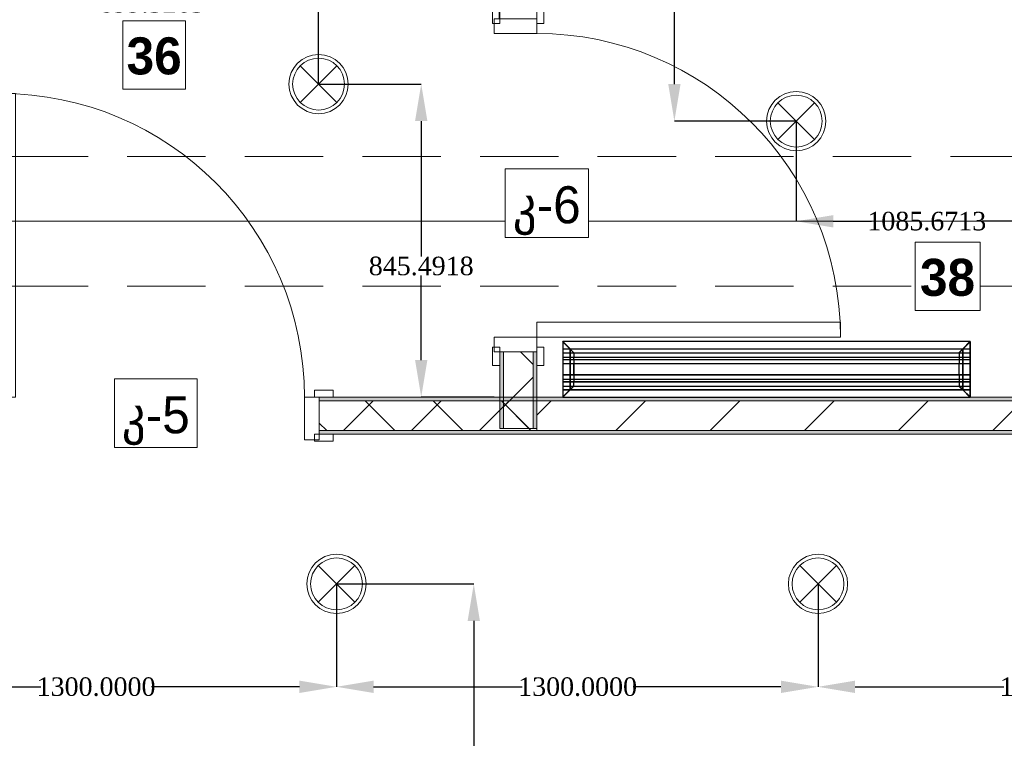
# Model space of a CAD drawing. Header units: inches. Extents: x -78787 to 29484, y -9517 to 23232.
# Tile 132 of 256: x -3149 to -491, y 4247 to 6188. Entities that reach past the tile are written whole.
import ezdxf
from ezdxf import colors
from ezdxf.entities.mleader import LeaderData, LeaderLine
from ezdxf.enums import TextEntityAlignment as Align
from ezdxf.math import Vec2, Vec3

# ---------------------------------------------------------------- set-up
doc = ezdxf.new("R2010")
doc.units = ezdxf.units.IN
doc.header["$MEASUREMENT"] = 0
doc.set_wipeout_variables(frame=1)
doc.linetypes.add('Dot & Dashed', pattern=[670.277762, 317.5, -176.388889, 0, -176.388874])
doc.linetypes.add('Hidden', pattern=[317.5, 211.666667, -105.833333])
for name, color, linetype in [('- განათება', 7, 'Continuous'), ('- მექანიკური ნაწილი', 7, 'Continuous'), ('Edges', 7, 'Continuous'), ('New_Structural - Bearing', 7, 'Continuous'), ('Structural - Bearing', 7, 'Continuous'), ('Structural - Grid', 7, 'Continuous')]:
    doc.layers.add(name, color=color, linetype=linetype)
for name, color, linetype, lineweight in [('New_Annotation - Text_Pen_No__20', 1, 'Continuous', 0), ('New_Archicad Doors_Pen_No__1', 7, 'Continuous', 13), ('New_Structural - Bearing_Pen_No__1', 7, 'Continuous', 13)]:
    doc.layers.add(name, color=color, linetype=linetype, lineweight=lineweight)
for name, color, linetype, lineweight, true_color in [('New_Interior - Lamp_Pen_No__77', 7, 'Continuous', 20, 0xffeb28), ('Structural - Bearing_Pen_No__102', 7, 'Continuous', 13, 0xcccccc), ('Structural - Grid_Pen_No__81', 7, 'Continuous', 20, 0x6a6a6a)]:
    doc.layers.add(name, color=color, linetype=linetype, lineweight=lineweight, true_color=true_color)
doc.styles.add('GENERATED_STYLE_2', font='txt')
doc.styles.add('GENERATED_STYLE_3', font='txt')
doc.styles.get("Standard").update_dxf_attribs({"font": 'arial.ttf'})
doc.dimstyles.get("Standard").update_dxf_attribs({"dimtxt": 0.18, "dimasz": 0.18, "dimexe": 0.18, "dimexo": 0.0625, "dimgap": 0.09, "dimtad": 0, "dimtih": 1, "dimtoh": 1, "dimdec": 4, "dimzin": 0, "dimdsep": 46, "dimtxsty": 'Standard', "dimcen": 0.09, "dimadec": 0, "dimazin": 0, "dimtfac": 1, "dimtdec": 4, "dimtofl": 0, "dimtmove": 0, "dimatfit": 3, "dimfxl": 1, "dimtolj": 1, "dimtzin": 0, "dimarcsym": 0})
pattern_1 = [(45, (0, 0), (-91.92388, 91.92388), []), (135, (0, 0), (91.92388, 91.92388), [])]

# ---------------------------------------------------------------- blocks, each defined once
blk = doc.blocks.new('Door_4')
at = {"layer": 'New_Archicad Doors_Pen_No__1', "color": 7, "linetype": 'Continuous', "lineweight": 13}
for p, q in [((370, 0), (370, 820)), ((370, 820), (410, 820)), ((410, 820), (410, 0)), ((-487, 0), (-487, 19)), ((-487, 19), (-437, 19)), ((-437, 0), (-487, 0)), ((-450, 0), (-487, 0)), ((-450, 0), (-487, 0)), ((-410, 0), (-450, 0)), ((-450, 0), (-450, -115)), ((-450, 0), (-450, -10)), ((-450, 0), (-450, -10)), ((-437, 19), (-437, 0)), ((-410, -115), (-410, 0)), ((410, 0), (370, 0)), ((450, 0), (410, 0)), ((410, 0), (410, -115)), ((437, 19), (487, 19)), ((437, 0), (437, 19)), ((487, 0), (437, 0)), ((450, -115), (450, 0)), ((450, 0), (450, -10)), ((450, 0), (450, -10)), ((450, 0), (487, 0)), ((450, 0), (487, 0)), ((487, 19), (487, 0)), ((-450, -10), (-450, -90)), ((-450, -10), (-450, -90)), ((450, -10), (450, -90)), ((450, -10), (450, -90)), ((-487, -119), (-487, -100)), ((-487, -100), (-437, -100)), ((-450, -100), (-487, -100)), ((-450, -100), (-487, -100)), ((-450, -90), (-450, -100)), ((-450, -90), (-450, -100)), ((-437, -100), (-437, -119)), ((437, -100), (487, -100)), ((437, -119), (437, -100)), ((450, -90), (450, -100)), ((450, -90), (450, -100)), ((450, -100), (487, -100)), ((450, -100), (487, -100)), ((487, -100), (487, -119)), ((-437, -119), (-487, -119)), ((-450, -115), (-410, -115)), ((410, -115), (450, -115)), ((487, -119), (437, -119))]:
    blk.add_line(p, q, dxfattribs=at)
blk.add_arc((410, 0), 820, 90, 180, dxfattribs=at)
blk = doc.blocks.new('Wall_64', base_point=(-27193.3, 26103.2))
at = {"layer": 'New_Structural - Bearing', "linetype": 'Continuous', "lineweight": 0, "true_color": 0x727272}
for points in [[(-27193.3, 26103.2), (-27183.3, 26103.2), (-27183.3, 26310.3), (-27193.3, 26310.3)], [(-27103.3, 26310.3), (-27103.3, 26103.2), (-27093.3, 26103.2), (-27093.3, 26310.3)]]:
    blk.add_hatch(color=8, dxfattribs=at).paths.add_polyline_path(points)
at = {"layer": 'New_Structural - Bearing', "linetype": 'Continuous', "lineweight": 0, "true_color": 0x000000}
h = blk.add_hatch(dxfattribs=at)
h.set_pattern_fill('CONCRETE_BLOCK', color=18, style=0, pattern_type=2)
h.set_pattern_definition(pattern_1)
h.paths.add_polyline_path([(-27183.3, 26310.3), (-27183.3, 26103.2), (-27103.3, 26103.2), (-27103.3, 26310.3)])
at = {"layer": 'New_Structural - Bearing_Pen_No__1', "color": 7, "linetype": 'Continuous', "lineweight": 13}
for p, q in [((-27193.3, 26310.3), (-27193.3, 26273.3)), ((-27183.3, 26310.3), (-27193.3, 26310.3)), ((-27183.3, 26310.3), (-27183.3, 26103.2)), ((-27103.3, 26310.3), (-27183.3, 26310.3)), ((-27103.3, 26103.2), (-27103.3, 26310.3)), ((-27093.3, 26310.3), (-27103.3, 26310.3)), ((-27093.3, 26310.3), (-27093.3, 26273.3))]:
    blk.add_line(p, q, dxfattribs=at)
at = {"layer": 'New_Structural - Bearing_Pen_No__1', "color": 7, "linetype": 'Continuous', "lineweight": 13, "flags": 128}
for points in [[(-27193.3, 26310.3), (-27193.3, 26103.2)], [(-27093.3, 26103.2), (-27093.3, 26310.3)], [(-27193.3, 26103.2), (-27093.3, 26103.2)]]:
    blk.add_lwpolyline(points, dxfattribs=at)
at = {"layer": 'New_Archicad Doors_Pen_No__1', "color": 7, "linetype": 'Continuous', "lineweight": 13, "zscale": 1000, "rotation": 270}
blk.add_blockref('Door_4', (-27093.3, 26760.3), dxfattribs=at)
blk = doc.blocks.new('Wall_89', base_point=(-27093.3, 26088.1))
at = {"layer": 'New_Structural - Bearing', "linetype": 'Continuous', "lineweight": 0, "true_color": 0x727272}
for points in [[(-29183.8, 26188.1), (-29183.8, 26178.1), (-28580.3, 26178.1), (-28580.3, 26188.1)], [(-27680.3, 26178.1), (-27093.3, 26178.1), (-27093.3, 26188.1), (-27680.3, 26188.1)], [(-28580.3, 26098.1), (-29183.8, 26098.1), (-29183.8, 26088.1), (-28580.3, 26088.1)], [(-27680.3, 26098.1), (-27680.3, 26088.1), (-27093.3, 26088.1), (-27093.3, 26098.1)]]:
    blk.add_hatch(color=8, dxfattribs=at).paths.add_polyline_path(points)
at = {"layer": 'New_Structural - Bearing', "linetype": 'Continuous', "lineweight": 0, "true_color": 0x000000}
h = blk.add_hatch(dxfattribs=at)
h.set_pattern_fill('CONCRETE_BLOCK', color=18, style=0, pattern_type=2)
h.set_pattern_definition(pattern_1)
h.paths.add_polyline_path([(-29183.8, 26098.1), (-28580.3, 26098.1), (-28580.3, 26178.1), (-29183.8, 26178.1)])
h = blk.add_hatch(dxfattribs=at)
h.set_pattern_fill('CONCRETE_BLOCK', color=18, style=0, pattern_type=2)
h.set_pattern_definition(pattern_1)
h.paths.add_polyline_path([(-27680.3, 26098.1), (-27093.3, 26098.1), (-27093.3, 26178.1), (-27680.3, 26178.1)])
at = {"layer": 'New_Structural - Bearing_Pen_No__1', "color": 7, "linetype": 'Continuous', "lineweight": 13}
for p, q in [((-28580.3, 26188.1), (-28617.3, 26188.1)), ((-28580.3, 26188.1), (-28580.3, 26178.1)), ((-27680.3, 26188.1), (-27643.3, 26188.1)), ((-27680.3, 26188.1), (-27680.3, 26178.1)), ((-28580.3, 26178.1), (-29183.8, 26178.1)), ((-28580.3, 26178.1), (-28580.3, 26098.1)), ((-27093.3, 26178.1), (-27680.3, 26178.1)), ((-27680.3, 26178.1), (-27680.3, 26098.1)), ((-29183.8, 26098.1), (-28580.3, 26098.1)), ((-28580.3, 26088.1), (-28617.3, 26088.1)), ((-28580.3, 26098.1), (-28580.3, 26088.1)), ((-27680.3, 26098.1), (-27093.3, 26098.1)), ((-27680.3, 26098.1), (-27680.3, 26088.1)), ((-27680.3, 26088.1), (-27643.3, 26088.1))]:
    blk.add_line(p, q, dxfattribs=at)
at = {"layer": 'New_Structural - Bearing_Pen_No__1', "color": 7, "linetype": 'Continuous', "lineweight": 13, "flags": 128}
for points in [[(-28580.3, 26188.1), (-29183.8, 26188.1)], [(-29183.8, 26188.1), (-29183.8, 26088.1)], [(-27093.3, 26188.1), (-27680.3, 26188.1)], [(-27093.3, 26098.1), (-27093.3, 26178.1)], [(-29033.8, 26088.1), (-28580.3, 26088.1)], [(-27680.3, 26088.1), (-27093.3, 26088.1)]]:
    blk.add_lwpolyline(points, dxfattribs=at)
at = {"layer": 'New_Archicad Doors_Pen_No__1', "color": 7, "linetype": 'Continuous', "lineweight": 13, "xscale": -1, "zscale": 1000}
blk.add_blockref('Door_4', (-28130.3, 26188.1), dxfattribs=at)
blk = doc.blocks.new('Wall_91', base_point=(-24083.8, 26088.1))
at = {"layer": 'New_Structural - Bearing', "linetype": 'Continuous', "lineweight": 0, "true_color": 0xaeaeae}
for points in [[(-24083.8, 26188.1), (-27093.3, 26188.1), (-27093.3, 26178.1), (-24083.8, 26178.1)], [(-27093.3, 26088.1), (-24083.8, 26088.1), (-24083.8, 26098.1), (-27093.3, 26098.1)]]:
    blk.add_hatch(color=253, dxfattribs=at).paths.add_polyline_path(points)
at = {"layer": 'New_Structural - Bearing', "linetype": 'Continuous', "lineweight": 0, "true_color": 0x000000}
h = blk.add_hatch(dxfattribs=at)
h.set_pattern_fill('MASONRY_BLOCK', color=18, style=0, pattern_type=2)
h.set_pattern_definition([(45, (0, 0), (-127.2792, 127.2792), [])])
h.paths.add_polyline_path([(-27093.3, 26098.1), (-24083.8, 26098.1), (-24083.8, 26178.1), (-27093.3, 26178.1)])
at = {"layer": 'New_Structural - Bearing_Pen_No__1', "color": 7, "linetype": 'Continuous', "lineweight": 13}
for p, q in [((-24083.8, 26178.1), (-27093.3, 26178.1)), ((-27093.3, 26098.1), (-24083.8, 26098.1))]:
    blk.add_line(p, q, dxfattribs=at)
at = {"layer": 'New_Structural - Bearing_Pen_No__1', "color": 7, "linetype": 'Continuous', "lineweight": 13, "flags": 128}
for points in [[(-24083.8, 26188.1), (-27093.3, 26188.1)], [(-27093.3, 26178.1), (-27093.3, 26098.1)], [(-27093.3, 26088.1), (-24083.8, 26088.1)]]:
    blk.add_lwpolyline(points, dxfattribs=at)
blk = doc.blocks.new('Standard grid marker')
at = {"layer": 'Structural - Grid_Pen_No__81', "color": 251, "linetype": 'Continuous', "lineweight": 20, "true_color": 0x6a6a6a}
blk.add_line((1000, 0), (51328.1, 0), dxfattribs=at)
at = {"layer": 'Structural - Grid_Pen_No__81', "color": 251, "lineweight": 20, "true_color": 0x6a6a6a, "style": 'GENERATED_STYLE_2'}
for tag, p in [('AC_MarkerText_1_0', (-100, -144)), ('AC_MarkerText_1_1', (52428.1, -144))]:
    blk.add_attdef(tag, text='', height=100, rotation=180, dxfattribs=at).set_placement(p, align=Align.TOP_CENTER)
blk = doc.blocks.new('Beam_12', base_point=(-47008.8, 26663))
at = {"layer": 'Structural - Bearing_Pen_No__102', "color": 254, "linetype": 'Hidden', "lineweight": 13, "true_color": 0xcccccc}
for p, q in [((-28833.8, 26838), (-23183.8, 26838)), ((-28833.8, 26488), (-23183.8, 26488))]:
    blk.add_line(p, q, dxfattribs=at)
at = {"layer": 'Structural - Bearing_Pen_No__102', "color": 254, "linetype": 'Dot & Dashed', "lineweight": 13, "true_color": 0xcccccc}
blk.add_line((-47008.8, 26663), (991.2, 26663), dxfattribs=at)
blk = doc.blocks.new('lineardiffplan')
blk.add_lwpolyline([(393.1, 274.9), (1492.8, 274.9), (1492.8, 124.4), (393.1, 124.4)], close=True)
at = {"layer": 'Edges'}
for p, q in [((392.8, 274.9), (392.8, 274.6)), ((393.1, 274.9), (392.8, 274.9)), ((422.8, 244.9), (392.8, 274.9)), ((392.8, 274.6), (392.9, 274.5)), ((392.9, 125.2), (392.9, 274.5)), ((412.4, 255), (392.9, 274.5)), ((393.1, 274.9), (393.2, 274.8)), ((393.2, 274.8), (412.7, 255.3)), ((1462.8, 244.9), (1492.8, 274.9)), ((1472.9, 255.3), (1492.4, 274.8)), ((1473.2, 254.9), (1492.8, 274.5)), ((1492.4, 274.8), (1492.5, 274.9)), ((1492.8, 274.9), (1492.5, 274.9)), ((1492.8, 274.5), (1492.8, 274.9)), ((1492.8, 274.5), (1492.8, 274.5)), ((1492.8, 125.4), (1492.8, 274.5)), ((1492.8, 255.3), (392.9, 255.3)), ((392.9, 254.9), (1492.8, 254.9)), ((392.9, 244.9), (1492.8, 244.9)), ((412.4, 144.7), (412.4, 255)), ((412.8, 254.6), (412.4, 255)), ((412.7, 255.3), (413.1, 254.9)), ((412.8, 145.1), (412.8, 254.6)), ((412.8, 254.6), (422.8, 244.6)), ((413.1, 254.9), (423.1, 244.9)), ((422.8, 244.6), (422.8, 244.9)), ((422.8, 244.9), (423.1, 244.9)), ((422.8, 244.6), (422.8, 244.6)), ((422.8, 244.6), (422.8, 233.2)), ((423.1, 244.9), (423.1, 244.9)), ((1472.5, 254.9), (1462.5, 244.9)), ((1462.5, 244.9), (1462.5, 244.9)), ((1462.5, 244.9), (1462.8, 244.9)), ((1462.8, 244.9), (1462.9, 244.6)), ((1462.8, 244.5), (1462.9, 244.6)), ((1462.8, 233.2), (1462.8, 244.5)), ((1462.9, 244.6), (1472.8, 254.5)), ((1472.9, 255.3), (1472.5, 254.9)), ((1472.8, 254.5), (1473.2, 254.9)), ((1472.8, 254.5), (1472.8, 145.3)), ((1473.2, 144.9), (1473.2, 254.9)), ((392.9, 233.2), (1492.8, 233.2)), ((392.9, 233), (1492.8, 233)), ((392.9, 226.8), (1492.8, 226.8)), ((392.9, 226.5), (1492.8, 226.5)), ((392.9, 214.9), (1492.8, 214.9)), ((1492.8, 214.8), (392.9, 214.8)), ((422.4, 214.9), (422.3, 214.9)), ((422.8, 214.9), (422.4, 214.9)), ((422.8, 233), (422.8, 233.2)), ((422.8, 226.8), (422.8, 233)), ((422.8, 226.5), (422.8, 226.8)), ((422.8, 214.9), (422.8, 226.5)), ((422.8, 184.9), (422.8, 214.9)), ((423.2, 214.9), (422.8, 214.9)), ((423.2, 214.8), (422.8, 214.9)), ((423.2, 214.8), (423.2, 214.9)), ((423.2, 214.8), (423.2, 184.9)), ((1462.8, 214.9), (1462.4, 214.9)), ((1462.4, 214.9), (1462.4, 214.8)), ((1462.8, 214.9), (1462.4, 214.8)), ((1462.4, 184.9), (1462.4, 214.8)), ((1462.8, 233), (1462.8, 233.2)), ((1462.8, 226.8), (1462.8, 233)), ((1462.8, 226.5), (1462.8, 226.8)), ((1462.8, 214.9), (1462.8, 226.5)), ((1462.8, 214.9), (1462.8, 184.9)), ((1462.8, 214.9), (1463.2, 214.9)), ((1463.2, 214.9), (1463.3, 214.9)), ((1492.8, 184.9), (392.9, 184.9)), ((392.9, 173.2), (1492.8, 173.2)), ((392.9, 173), (1492.8, 173)), ((392.9, 166.8), (1492.8, 166.8)), ((392.9, 166.5), (1492.8, 166.5)), ((422.4, 184.9), (422.3, 184.9)), ((422.8, 184.9), (422.4, 184.9)), ((422.8, 184.9), (423.2, 184.9)), ((422.8, 173.2), (422.8, 184.9)), ((422.8, 173), (422.8, 173.2)), ((422.8, 173), (422.8, 166.8)), ((422.8, 166.5), (422.8, 166.8)), ((422.8, 155.1), (422.8, 166.5)), ((1462.4, 184.9), (1462.8, 184.9)), ((1462.8, 173.2), (1462.8, 184.9)), ((1463.2, 184.9), (1462.8, 184.9)), ((1462.8, 173), (1462.8, 173.2)), ((1462.8, 166.8), (1462.8, 173)), ((1462.8, 166.5), (1462.8, 166.8)), ((1462.8, 155.3), (1462.8, 166.5)), ((1463.2, 184.9), (1463.3, 184.9)), ((392.8, 124.9), (422.8, 154.9)), ((392.9, 154.9), (1492.8, 154.9)), ((1492.8, 144.9), (392.9, 144.9)), ((392.9, 125.2), (412.4, 144.7)), ((392.9, 144.5), (1492.8, 144.5)), ((412.7, 144.5), (393.2, 124.9)), ((412.8, 145.1), (412.4, 144.7)), ((412.7, 144.5), (413.1, 144.9)), ((412.8, 145.1), (422.8, 155.1)), ((423.1, 154.8), (413.1, 144.9)), ((422.8, 154.9), (422.8, 155.1)), ((422.8, 155.1), (422.8, 155.1)), ((423.1, 154.8), (422.8, 154.9)), ((423.1, 154.8), (423.1, 154.9)), ((1462.5, 154.8), (1462.4, 154.9)), ((1462.8, 154.9), (1462.5, 154.8)), ((1462.5, 154.8), (1472.4, 144.9)), ((1462.9, 155.2), (1462.8, 155.3)), ((1462.9, 155.2), (1462.8, 154.9)), ((1462.8, 154.9), (1492.8, 124.9)), ((1472.8, 145.3), (1462.9, 155.2)), ((1472.4, 144.9), (1472.8, 144.5)), ((1473.2, 144.9), (1472.8, 145.3)), ((1472.8, 144.5), (1492.4, 124.9)), ((1473.2, 144.9), (1492.8, 125.4)), ((392.9, 125.2), (392.8, 125.1)), ((392.8, 125.1), (392.8, 124.9)), ((392.8, 124.9), (393.1, 124.9)), ((393.2, 124.9), (393.1, 124.9)), ((1492.4, 124.9), (1492.8, 124.9)), ((1492.4, 124.9), (1492.4, 124.9)), ((1492.8, 125.3), (1492.8, 125.4)), ((1492.8, 124.9), (1492.8, 125.3))]:
    blk.add_line(p, q, dxfattribs=at)
blk = doc.blocks.new('Recessed Spot')
at = {"layer": 'New_Interior - Lamp_Pen_No__77', "color": 2, "linetype": 'Continuous', "lineweight": 20, "true_color": 0xffeb28}
for q in [(-49.5, 49.5), (49.5, 49.5), (-49.5, -49.5), (49.5, -49.5)]:
    blk.add_line((0, 0), q, dxfattribs=at)
at = {"layer": 'New_Interior - Lamp_Pen_No__77', "color": 2, "linetype": 'Continuous', "lineweight": 20, "true_color": 0xffeb28, "flags": 128}
blk.add_lwpolyline([(80, 0, 1), (-80, 0, 1)], format="xyb", close=True, dxfattribs=at)
at = {"layer": 'New_Interior - Lamp_Pen_No__77', "color": 2, "linetype": 'Continuous', "lineweight": 20, "true_color": 0xffeb28}
blk.add_circle((0, 0), 70, dxfattribs=at)
blk = doc.blocks.new('*D603')
at = {"layer": '- განათება', "color": 0, "lineweight": -2, "transparency": 16777216}
for p, q in [((-3242, 6014), (-3242, 6232.4)), ((-3142, 6232.2), (-2925.9, 6232.2)), ((-2442.5, 6232.2), (-2658.6, 6232.2)), ((-2342.5, 6014), (-2342.5, 6232.4))]:
    blk.add_line(p, q, dxfattribs=at)
at = {"layer": '- განათება', "color": 0, "transparency": 16777216}
for points in [[(-3142, 6248.9), (-3142, 6215.6), (-3242, 6232.2)], [(-2442.5, 6248.9), (-2442.5, 6215.6), (-2342.5, 6232.2)]]:
    blk.add_solid(points, dxfattribs=at)
at = {"layer": 'Defpoints', "color": 0, "transparency": 16777216}
for p in [(-2342.5, 6232.2), (-3242, 6014), (-2342.5, 6014)]:
    blk.add_point(p, dxfattribs=at)
at = {"layer": '- განათება', "color": 0, "transparency": 16777216, "insert": (-2792.3, 6232.2), "char_height": 50, "attachment_point": 5}
blk.add_mtext('\\A1;{\\fSylfaen|b0|i0|c0|p18;899.5263}', dxfattribs=at)
blk = doc.blocks.new('*D604')
at = {"layer": '- განათება', "color": 0, "lineweight": -2, "transparency": 16777216}
for p, q in [((-2342.5, 6394.5), (-2442.5, 6394.5)), ((-2342.5, 6014), (-2342.5, 6394.7)), ((-1953.6, 6394.5), (-2242.5, 6394.5)), ((-1853.6, 6190.8), (-1853.6, 6394.7))]:
    blk.add_line(p, q, dxfattribs=at)
at = {"layer": '- განათება', "color": 0, "transparency": 16777216}
for points in [[(-2242.5, 6411.2), (-2242.5, 6377.8), (-2342.5, 6394.5)], [(-1953.6, 6411.2), (-1953.6, 6377.8), (-1853.6, 6394.5)]]:
    blk.add_solid(points, dxfattribs=at)
at = {"layer": 'Defpoints', "color": 0, "transparency": 16777216}
for p in [(-1853.6, 6394.5), (-1853.6, 6190.7), (-2342.5, 6014)]:
    blk.add_point(p, dxfattribs=at)
at = {"layer": '- განათება', "color": 0, "transparency": 16777216, "insert": (-2576.8, 6394.5), "char_height": 50, "attachment_point": 5}
blk.add_mtext('\\A1;{\\fSylfaen|b0|i0|c0|p18;488.9467}', dxfattribs=at)
blk = doc.blocks.new('*D605')
at = {"layer": '- განათება', "color": 0, "lineweight": -2, "transparency": 16777216}
for p, q in [((-2342.4, 6014), (-2065.2, 6014)), ((-2065.4, 5914), (-2065.4, 5547.9)), ((-2065.4, 5268.5), (-2065.4, 5496.6)), ((-1868.6, 5168.5), (-2065.5, 5168.5))]:
    blk.add_line(p, q, dxfattribs=at)
at = {"layer": '- განათება', "color": 0, "transparency": 16777216}
for points in [[(-2082, 5914), (-2048.7, 5914), (-2065.4, 6014)], [(-2082, 5268.5), (-2048.7, 5268.5), (-2065.4, 5168.5)]]:
    blk.add_solid(points, dxfattribs=at)
at = {"layer": 'Defpoints', "color": 0, "transparency": 16777216}
for p in [(-2342.5, 6014), (-2065.4, 6014), (-1868.5, 5168.5)]:
    blk.add_point(p, dxfattribs=at)
at = {"layer": '- განათება', "color": 0, "transparency": 16777216, "insert": (-2065.4, 5522.3), "char_height": 50, "attachment_point": 5}
blk.add_mtext('\\A1;{\\fSylfaen|b0|i0|c0|p18;845.4918}', dxfattribs=at)
blk = doc.blocks.new('*D612')
at = {"layer": '- განათება', "color": 0, "lineweight": -2, "transparency": 16777216}
for p, q in [((-1052.9, 5913.9), (-1052.9, 5643.2)), ((32.8, 5913.9), (32.8, 5643.2)), ((-952.9, 5643.4), (-849.9, 5643.4)), ((-67.2, 5643.4), (-551, 5643.4))]:
    blk.add_line(p, q, dxfattribs=at)
at = {"layer": '- განათება', "color": 0, "transparency": 16777216}
for points in [[(-952.9, 5660), (-952.9, 5626.7), (-1052.9, 5643.4)], [(-67.2, 5660), (-67.2, 5626.7), (32.8, 5643.4)]]:
    blk.add_solid(points, dxfattribs=at)
at = {"layer": 'Defpoints', "color": 0, "transparency": 16777216}
for p in [(-1052.9, 5914), (32.8, 5914), (32.8, 5643.4)]:
    blk.add_point(p, dxfattribs=at)
at = {"layer": '- განათება', "color": 0, "transparency": 16777216, "insert": (-700.4, 5643.4), "char_height": 50, "attachment_point": 5}
blk.add_mtext('\\A1;{\\fSylfaen|b0|i0|c0|p18;1085.6713}', dxfattribs=at)
blk = doc.blocks.new('*D613')
at = {"layer": '- განათება', "color": 0, "lineweight": -2, "transparency": 16777216}
for p, q in [((-1052.9, 7514), (-1382, 7514)), ((-1381.9, 7414), (-1381.9, 6744.2)), ((-1381.9, 6014), (-1381.9, 6692.8)), ((-1052.9, 5914), (-1382, 5914))]:
    blk.add_line(p, q, dxfattribs=at)
at = {"layer": '- განათება', "color": 0, "transparency": 16777216}
for points in [[(-1398.5, 7414), (-1365.2, 7414), (-1381.9, 7514)], [(-1398.5, 6014), (-1365.2, 6014), (-1381.9, 5914)]]:
    blk.add_solid(points, dxfattribs=at)
at = {"layer": 'Defpoints', "color": 0, "transparency": 16777216}
for p in [(-1381.9, 7514), (-1052.9, 7514), (-1052.9, 5914)]:
    blk.add_point(p, dxfattribs=at)
at = {"layer": '- განათება', "color": 0, "transparency": 16777216, "insert": (-1381.9, 6718.5), "char_height": 50, "attachment_point": 5}
blk.add_mtext('\\A1;{\\fSylfaen|b0|i0|c0|p18;1600.0000}', dxfattribs=at)
blk = doc.blocks.new('*D942')
at = {"layer": '- განათება', "color": 0, "lineweight": -2, "transparency": 16777216}
for p, q in [((-994.1, 4663.9), (-994.1, 4385.8)), ((305.9, 4663.9), (305.9, 4385.8)), ((-894.1, 4386), (-492.8, 4386)), ((205.9, 4386), (-193.6, 4386))]:
    blk.add_line(p, q, dxfattribs=at)
at = {"layer": '- განათება', "color": 0, "transparency": 16777216}
for points in [[(-894.1, 4402.7), (-894.1, 4369.3), (-994.1, 4386)], [(205.9, 4402.7), (205.9, 4369.3), (305.9, 4386)]]:
    blk.add_solid(points, dxfattribs=at)
at = {"layer": 'Defpoints', "color": 0, "transparency": 16777216}
for p in [(-994.1, 4664), (305.9, 4664), (305.9, 4386)]:
    blk.add_point(p, dxfattribs=at)
at = {"layer": '- განათება', "color": 0, "transparency": 16777216, "insert": (-343.2, 4386), "char_height": 50, "attachment_point": 5}
blk.add_mtext('\\A1;{\\fSylfaen|b0|i0|c0|p18;1300.0000}', dxfattribs=at)
blk = doc.blocks.new('*D944')
at = {"layer": '- განათება', "color": 0, "lineweight": -2, "transparency": 16777216}
for p, q in [((-2294.1, 4663.9), (-2294.1, 4385.8)), ((-994.1, 4663.9), (-994.1, 4385.8)), ((-2194.1, 4386), (-1792.8, 4386)), ((-1094.1, 4386), (-1493.6, 4386))]:
    blk.add_line(p, q, dxfattribs=at)
at = {"layer": '- განათება', "color": 0, "transparency": 16777216}
for points in [[(-2194.1, 4402.7), (-2194.1, 4369.3), (-2294.1, 4386)], [(-1094.1, 4402.7), (-1094.1, 4369.3), (-994.1, 4386)]]:
    blk.add_solid(points, dxfattribs=at)
at = {"layer": 'Defpoints', "color": 0, "transparency": 16777216}
for p in [(-2294.1, 4664), (-994.1, 4664), (-994.1, 4386)]:
    blk.add_point(p, dxfattribs=at)
at = {"layer": '- განათება', "color": 0, "transparency": 16777216, "insert": (-1643.2, 4386), "char_height": 50, "attachment_point": 5}
blk.add_mtext('\\A1;{\\fSylfaen|b0|i0|c0|p18;1300.0000}', dxfattribs=at)
blk = doc.blocks.new('*D946')
at = {"layer": '- განათება', "color": 0, "lineweight": -2, "transparency": 16777216}
for p, q in [((-3594.1, 4663.9), (-3594.1, 4385.8)), ((-2294.1, 4663.9), (-2294.1, 4385.8)), ((-3494.1, 4386), (-3092.8, 4386)), ((-2394.1, 4386), (-2793.6, 4386))]:
    blk.add_line(p, q, dxfattribs=at)
at = {"layer": '- განათება', "color": 0, "transparency": 16777216}
for points in [[(-3494.1, 4402.7), (-3494.1, 4369.3), (-3594.1, 4386)], [(-2394.1, 4402.7), (-2394.1, 4369.3), (-2294.1, 4386)]]:
    blk.add_solid(points, dxfattribs=at)
at = {"layer": 'Defpoints', "color": 0, "transparency": 16777216}
for p in [(-3594.1, 4664), (-2294.1, 4664), (-2294.1, 4386)]:
    blk.add_point(p, dxfattribs=at)
at = {"layer": '- განათება', "color": 0, "transparency": 16777216, "insert": (-2943.2, 4386), "char_height": 50, "attachment_point": 5}
blk.add_mtext('\\A1;{\\fSylfaen|b0|i0|c0|p18;1300.0000}', dxfattribs=at)
blk = doc.blocks.new('*D1029')
at = {"layer": '- განათება', "color": 0, "lineweight": -2, "transparency": 16777216}
for p, q in [((-2294, 4664), (-1923.3, 4664)), ((-1923.5, 4564), (-1923.5, 4073.6)), ((-1923.5, 3564), (-1923.5, 4022.4)), ((-2294, 3464), (-1923.3, 3464))]:
    blk.add_line(p, q, dxfattribs=at)
at = {"layer": '- განათება', "color": 0, "transparency": 16777216}
for points in [[(-1940.1, 4564), (-1906.8, 4564), (-1923.5, 4664)], [(-1940.1, 3564), (-1906.8, 3564), (-1923.5, 3464)]]:
    blk.add_solid(points, dxfattribs=at)
at = {"layer": 'Defpoints', "color": 0, "transparency": 16777216}
for p in [(-2294.1, 4664), (-1923.5, 4664), (-2294.1, 3464)]:
    blk.add_point(p, dxfattribs=at)
at = {"layer": '- განათება', "color": 0, "transparency": 16777216, "insert": (-1923.5, 4048), "char_height": 50, "attachment_point": 5}
blk.add_mtext('\\A1;{\\fSylfaen|b0|i0|c0|p18;1200.0000}', dxfattribs=at)

msp = doc.modelspace()

# ---------------------------------------------------------------- block references
at = {"layer": '- განათება', "color": 3, "linetype": 'Continuous', "lineweight": 20, "zscale": 1000}
for p in [(-2342.49884, 6013.9634), (-1052.86077, 5913.9634)]:
    msp.add_blockref('Recessed Spot', p, dxfattribs=at)
at = {"layer": '- განათება', "color": 2, "linetype": 'Continuous', "lineweight": 20, "true_color": 0xffeb28, "zscale": 1000}
for p in [(-2294.06848, 4663.9634), (-994.06848, 4663.9634)]:
    msp.add_blockref('Recessed Spot', p, dxfattribs=at)
at = {"layer": '- მექანიკური ნაწილი', "xscale": -1, "rotation": 180}
msp.add_blockref('lineardiffplan', (-2076.16603, 5443.3287), dxfattribs=at)
at = {"layer": 'New_Structural - Bearing', "color": 7, "lineweight": 35}
for name, p in [('Wall_64', (-1853.5521, 5083.56462)), ('Wall_89', (-1753.5521, 5068.47159)), ('Wall_91', (1255.91643, 5068.47159))]:
    msp.add_blockref(name, p, dxfattribs=at)
at = {"layer": 'Structural - Bearing', "color": 254, "lineweight": 13, "true_color": 0xcccccc}
msp.add_blockref('Beam_12', (-21669.06848, 5643.35514), dxfattribs=at)
at = {"layer": 'Structural - Grid', "color": 8, "linetype": 'Continuous', "lineweight": 15, "zscale": 1000, "rotation": 180}
msp.add_blockref('Standard grid marker', (29284.00379, 5643.35514), dxfattribs=at)

# ---------------------------------------------------------------- dimensions: what is measured, and where the dimension line sits
at = {"layer": '- განათება', "color": 1}
for base, p1, p2, picture, middle in [((-1381.86404, 7513.9634), (-1052.86077, 5913.9634), (-1052.86077, 7513.9634), '*D613', (-1381.86404, 6718.5)), ((-2065.35031, 6013.9634), (-1868.5, 5168.47159), (-2342.49884, 6013.9634), '*D605', (-2065.35031, 5522.26883)), ((-1923.46227, 4663.9634), (-2294.06848, 3463.9634), (-2294.06848, 4663.9634), '*D1029', (-1923.46227, 4048))]:
    dim = msp.add_linear_dim(base=base, p1=p1, p2=p2, angle=90, text='{\\fSylfaen|b0|i0|c0|p18;<>}', dimstyle='Standard', override={"dimtxt": 50, "dimasz": 100}, dxfattribs=at)
    dim.commit()
    dim.dimension.update_dxf_attribs({"geometry": picture, "text_midpoint": middle, "dimtype": 160})
for base, p1, p2, picture, middle in [((32.81054, 5643.35514), (-1052.86077, 5913.9634), (32.81054, 5913.9634), '*D612', (-700.43603, 5643.35514)), ((-2294.06848, 4386), (-3594.06848, 4663.9634), (-2294.06848, 4663.9634), '*D946', (-2943.19641, 4386)), ((-994.06848, 4386), (-2294.06848, 4663.9634), (-994.06848, 4663.9634), '*D944', (-1643.19641, 4386)), ((305.93152, 4386), (-994.06848, 4663.9634), (305.93152, 4663.9634), '*D942', (-343.19641, 4386))]:
    dim = msp.add_linear_dim(base=base, p1=p1, p2=p2, text='{\\fSylfaen|b0|i0|c0|p18;<>}', dimstyle='Standard', override={"dimtxt": 50, "dimasz": 100}, dxfattribs=at)
    dim.commit()
    dim.dimension.update_dxf_attribs({"geometry": picture, "text_midpoint": middle, "dimtype": 160})

# ---------------------------------------------------------------- next in the draw order: wipeouts: each hides what was drawn before it
at = {"color": 1, "linetype": 'Continuous', "lineweight": 0, "ltscale": 195327.166281}
msp.add_wipeout([(-2870.96716, 6000.29627), (-2701.94887, 6000.29627), (-2701.94887, 6185.14485), (-2870.96716, 6185.14485)], dxfattribs=at).dxf.layer = 'New_Annotation - Text_Pen_No__20'
at = {"color": 1, "linetype": 'Continuous', "lineweight": 0, "ltscale": 190153.072248}
msp.add_wipeout([(-1838.70141, 5599.78404), (-1614.11908, 5599.78404), (-1614.11908, 5784.63382), (-1838.70141, 5784.63382)], dxfattribs=at).dxf.layer = 'New_Annotation - Text_Pen_No__20'
at = {"color": 1, "linetype": 'Continuous', "lineweight": 0, "ltscale": 185614.619487}
msp.add_wipeout([(-732.25113, 5402.13375), (-556.68657, 5402.13375), (-556.68657, 5586.98311), (-732.25113, 5586.98311)], dxfattribs=at).dxf.layer = 'New_Annotation - Text_Pen_No__20'
at = {"color": 1, "linetype": 'Continuous', "lineweight": 0, "ltscale": 192006.474875}
msp.add_wipeout([(-2893.42203, 5032.60524), (-2670.43961, 5032.60524), (-2670.43961, 5217.45502), (-2893.42203, 5217.45502)], dxfattribs=at).dxf.layer = 'New_Annotation - Text_Pen_No__20'

# ---------------------------------------------------------------- next in the draw order: linework, layer by layer
at = {"layer": 'New_Annotation - Text_Pen_No__20', "color": 1, "linetype": 'Continuous', "lineweight": 0, "flags": 128}
for points in [[(-2870.96716, 6000.29627), (-2701.94887, 6000.29627), (-2701.94887, 6185.14485), (-2870.96716, 6185.14485), (-2870.96716, 6000.29627)], [(-1838.70141, 5599.78404), (-1614.11908, 5599.78404), (-1614.11908, 5784.63382), (-1838.70141, 5784.63382), (-1838.70141, 5599.78404)], [(-732.25113, 5402.13375), (-556.68657, 5402.13375), (-556.68657, 5586.98311), (-732.25113, 5586.98311), (-732.25113, 5402.13375)], [(-2893.42203, 5032.60524), (-2670.43961, 5032.60524), (-2670.43961, 5217.45502), (-2893.42203, 5217.45502), (-2893.42203, 5032.60524)]]:
    msp.add_lwpolyline(points, close=True, dxfattribs=at)

# ---------------------------------------------------------------- next in the draw order: texts
at = {"layer": 'New_Annotation - Text_Pen_No__20', "color": 1, "linetype": 'Continuous', "lineweight": 0, "char_height": 100, "attachment_point": 2}
for s, insert, style in [('\\A1;{\\pqc;\\fBOG 2018|b1|i0|c0|p0;\\W1.000000;36}', (-2786.45802, 6140.22365), 'GENERATED_STYLE_3'), ('\\A1;{\\pqc;\\fBOG 2018|b0|i0|c0|p0;\\W1.000000;კ-\\fBOG 2018|b0|i0|c0|p0;\\W1.000000;6}', (-1726.41024, 5737.96716), 'GENERATED_STYLE_2'), ('\\A1;{\\pqc;\\fBOG 2018|b1|i0|c0|p0;\\W1.000000;38}', (-644.46885, 5542.06191), 'GENERATED_STYLE_3'), ('\\A1;{\\pqc;\\fBOG 2018|b0|i0|c0|p0;\\W1.000000;კ-\\fBOG 2018|b0|i0|c0|p0;\\W1.000000;5}', (-2781.93082, 5170.78836), 'GENERATED_STYLE_2')]:
    msp.add_mtext(s, dxfattribs=dict(at, insert=insert, style=style))

# ---------------------------------------------------------------- next in the draw order: dimensions: what is measured, and where the dimension line sits
at = {"layer": '- განათება', "color": 1}
for base, p1, p2, picture, middle in [((-1853.5521, 6394.5), (-2342.49884, 6013.9634), (-1853.5521, 6190.70653), '*D604', (-2576.75374, 6394.5)), ((-2342.49884, 6232.24354), (-3242.02512, 6013.9634), (-2342.49884, 6013.9634), '*D603', (-2792.26198, 6232.24354))]:
    dim = msp.add_linear_dim(base=base, p1=p1, p2=p2, text='{\\fSylfaen|b0|i0|c0|p18;<>}', dimstyle='Standard', override={"dimtxt": 50, "dimasz": 100}, dxfattribs=at)
    dim.commit()
    dim.dimension.update_dxf_attribs({"geometry": picture, "text_midpoint": middle, "dimtype": 160})

# ---------------------------------------------------------------- next in the draw order: leaders
at = {"color": 5}
ml = msp.add_multileader_mtext('Standard', dxfattribs=at)
ml.set_content('ელექტროობის ფარები', color=5)
ml.set_leader_properties()
ml.build(insert=Vec2(0, 0))
ml.multileader.update_dxf_attribs({"text_right_attachment_type": 6, "dogleg_length": 50, "arrow_head_size": 100})
ctx = ml.context
ctx.base_point, ctx.char_height, ctx.arrow_head_size, ctx.landing_gap_size, ctx.plane_origin = Vec3(-7313.93195, 11361.50565), 100, 100, 0.09, Vec3(-1308.48333, 7056.48128)
ctx.right_attachment = 6
notes = []
notes.append((ctx, [(0, (0, 0, 0), (0, 0), (1, 0), 1, [])]))
ctx.mtext.insert, ctx.mtext.width, ctx.mtext.flow_direction = Vec3(-7313.84195, 11431.25087), 1402.7684334, 5
ml = msp.add_multileader_mtext('Standard', dxfattribs=at)
ml.set_content('   IT \\Pრეკი', color=5)
ml.set_leader_properties()
ml.build(insert=Vec2(0, 0))
ml.multileader.update_dxf_attribs({"text_right_attachment_type": 6, "dogleg_length": 50, "arrow_head_size": 100})
ctx = ml.context
ctx.base_point, ctx.char_height, ctx.arrow_head_size, ctx.landing_gap_size, ctx.plane_origin = Vec3(-4433.70498, 10686.92918), 100, 100, 0.09, Vec3(1571.74364, 6362.15959)
ctx.right_attachment = 6
notes.append((ctx, [(0, (0, 0, 0), (0, 0), (1, 0), 1, [])]))
ctx.mtext.insert, ctx.mtext.width, ctx.mtext.flow_direction = Vec3(-4433.61498, 10736.92918), 1402.7684334, 5
ml = msp.add_multileader_mtext('Standard', dxfattribs=at)
ml.set_content('სტელაჟი', color=5)
ml.set_leader_properties()
ml.build(insert=Vec2(0, 0))
ml.multileader.update_dxf_attribs({"text_right_attachment_type": 6, "dogleg_length": 50, "arrow_head_size": 100})
ctx = ml.context
ctx.base_point, ctx.char_height, ctx.arrow_head_size, ctx.landing_gap_size, ctx.plane_origin = Vec3(-4855.48884, 8669.32366), 100, 100, 0.09, Vec3(1149.95978, 4364.93624)
ctx.right_attachment = 6
notes.append((ctx, [(0, (0, 0, 0), (0, 0), (1, 0), 1, [])]))
ctx.mtext.insert, ctx.mtext.width, ctx.mtext.flow_direction = Vec3(-4855.39884, 8739.70583), 1402.7684334, 5
ml = msp.add_multileader_mtext('Standard', dxfattribs=at)
ml.set_content('სტელაჟი', color=5)
ml.set_leader_properties()
ml.build(insert=Vec2(0, 0))
ml.multileader.update_dxf_attribs({"text_right_attachment_type": 6, "dogleg_length": 50, "arrow_head_size": 100})
ctx = ml.context
ctx.base_point, ctx.char_height, ctx.arrow_head_size, ctx.landing_gap_size, ctx.plane_origin = Vec3(-6498.52007, 8648.81733), 100, 100, 0.09, Vec3(-493.07145, 4344.4299)
ctx.right_attachment = 6
notes.append((ctx, [(0, (0, 0, 0), (0, 0), (1, 0), 1, [])]))
ctx.mtext.insert, ctx.mtext.width, ctx.mtext.flow_direction = Vec3(-6498.43007, 8719.19949), 1402.7684334, 5
for ctx, leaders in notes:
    for number, flags, end, landing, length, lines in leaders:
        leader = LeaderData()
        leader.index, (leader.has_last_leader_line, leader.has_dogleg_vector, leader.attachment_direction) = number, flags
        leader.last_leader_point, leader.dogleg_vector, leader.dogleg_length = Vec3(end), Vec3(landing), length
        for number, points, colour, breaks in lines:
            line = LeaderLine()
            line.index, line.vertices, line.color, line.breaks = number, Vec3.list(points), colors.encode_raw_color(colour), breaks
            leader.lines.append(line)
        ctx.leaders.append(leader)

doc.saveas('drawing.dxf')
